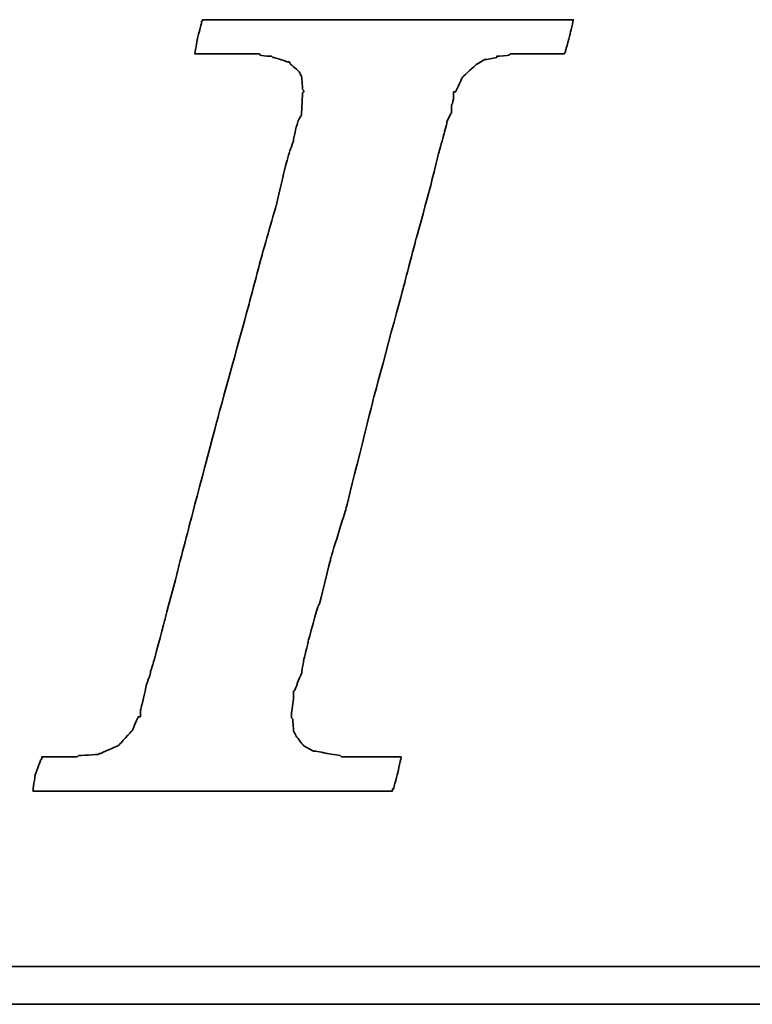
# Model space of a CAD drawing. Header units: millimetres. Extents: x 340 to 654, y 334 to 449.
# Tile 31 of 50: x 567.62 to 569.84, y 363.24 to 366.23. Entities that reach past the tile are written whole.
import ezdxf

# ---------------------------------------------------------------- set-up
doc = ezdxf.new("R2010")
doc.units = ezdxf.units.MM
doc.layers.add('DIM', color=4, linetype='Continuous')
doc.layers.add('layer 1', color=7, linetype='Continuous')

# ---------------------------------------------------------------- blocks, each defined once
blk = doc.blocks.new('TBI MOTION logo(完整正式版)')
at = {"layer": 'layer 1', "color": 22, "lineweight": 35}
for points, knots in [([(-40.59125, -7.94375), (-40.59125, -7.94375), (-40.97375, -7.94375), (-40.97375, -7.94375), (-40.97375, -7.94375), (-40.97375, -7.94375), (-41.38125, -7.94375), (-41.38125, -7.94375), (-41.38125, -7.94375), (-41.38125, -7.94375), (-41.54875, -7.94375), (-41.54875, -7.94375), (-41.54875, -7.94375), (-41.54875, -7.94375), (-41.59875, -7.94375), (-41.59875, -7.94375), (-41.59875, -7.94375), (-41.59875, -7.94375), (-41.88375, -7.94375), (-41.88375, -7.94375), (-41.88375, -7.94375), (-41.88375, -7.94375), (-41.90875, -7.91875), (-41.90875, -7.91875), (-41.90875, -7.91875), (-41.90875, -7.91875), (-42.19875, -7.87125), (-42.19875, -7.87125), (-42.19875, -7.87125), (-42.19875, -7.87125), (-42.43875, -7.82375), (-42.43875, -7.82375), (-42.43875, -7.82375), (-42.43875, -7.82375), (-42.45875, -7.82375), (-42.45875, -7.82375), (-42.45875, -7.82375), (-42.45875, -7.82375), (-42.48625, -7.82375), (-42.48625, -7.82375), (-42.48625, -7.82375), (-42.48625, -7.82375), (-42.67625, -7.72375), (-42.67625, -7.72375), (-42.67625, -7.72375), (-42.67625, -7.72375), (-42.70125, -7.70375), (-42.70125, -7.70375), (-42.70125, -7.70375), (-42.70125, -7.70375), (-42.72375, -7.67875), (-42.72375, -7.67875), (-42.72375, -7.67875), (-42.72375, -7.67875), (-42.86875, -7.48875), (-42.86875, -7.48875), (-42.86875, -7.48875), (-42.86875, -7.48875), (-42.89375, -7.43875), (-42.89375, -7.43875), (-42.89375, -7.43875), (-42.89375, -7.43875), (-42.91875, -7.38875), (-42.91875, -7.38875), (-42.91875, -7.38875), (-42.91875, -7.38875), (-42.93875, -7.12875), (-42.93875, -7.12875), (-42.93875, -7.12875), (-42.93875, -7.12875), (-42.96375, -7.10375), (-42.96375, -7.10375), (-42.96375, -7.10375), (-42.96375, -7.10375), (-42.96375, -7.05375), (-42.96375, -7.05375), (-42.96375, -7.05375), (-42.96375, -7.05375), (-42.96375, -7.00875), (-42.96375, -7.00875), (-42.96375, -7.00875), (-42.96375, -7.00875), (-42.91875, -6.69625), (-42.91875, -6.69625), (-42.91875, -6.69625), (-42.91875, -6.69625), (-42.91875, -6.62375), (-42.91875, -6.62375), (-42.91875, -6.62375), (-42.91875, -6.62375), (-42.91875, -6.59625), (-42.91875, -6.59625), (-42.91875, -6.59625), (-42.91875, -6.59625), (-42.91875, -6.57375), (-42.91875, -6.57375), (-42.91875, -6.57375), (-42.91875, -6.57375), (-42.91875, -6.52875), (-42.91875, -6.52875), (-42.91875, -6.52875), (-42.91875, -6.52875), (-42.89375, -6.50375), (-42.89375, -6.50375), (-42.89375, -6.50375), (-42.89375, -6.50375), (-42.84375, -6.38375), (-42.84375, -6.38375), (-42.84375, -6.38375), (-42.84375, -6.38375), (-42.84375, -6.35875), (-42.84375, -6.35875), (-42.84375, -6.35875), (-42.84375, -6.35875), (-42.74625, -6.14375), (-42.74625, -6.14375), (-42.74625, -6.14375), (-42.74625, -6.14375), (-42.70125, -5.85375), (-42.70125, -5.85375), (-42.70125, -5.85375), (-42.70125, -5.85375), (-42.60375, -5.47125), (-42.60375, -5.47125), (-42.60375, -5.47125), (-42.60375, -5.47125), (-42.60375, -5.44875), (-42.60375, -5.44875), (-42.60375, -5.44875), (-42.60375, -5.44875), (-42.38875, -4.67875), (-42.38875, -4.67875), (-42.38875, -4.67875), (-42.38875, -4.67875), (-42.36375, -4.65375), (-42.36375, -4.65375), (-42.36375, -4.65375), (-42.36375, -4.65375), (-42.12375, -3.69625), (-42.12375, -3.69625), (-42.12375, -3.69625), (-42.12375, -3.69625), (-42.12375, -3.67374), (-42.12375, -3.67374), (-42.12375, -3.67374), (-42.12375, -3.67374), (-41.78875, -2.59374), (-41.78875, -2.59374), (-41.78875, -2.59374), (-41.78875, -2.59374), (-41.18875, -0.19375), (-41.18875, -0.19375), (-41.18875, -0.19375), (-41.18875, -0.19375), (-40.54375, 2.20624), (-40.54375, 2.20624), (-40.54375, 2.20624), (-40.54375, 2.20624), (-40.25375, 3.30875), (-40.25375, 3.30875), (-40.25375, 3.30875), (-40.25375, 3.30875), (-39.98875, 4.27125), (-39.98875, 4.27125), (-39.98875, 4.27125), (-39.98875, 4.27125), (-39.77375, 5.13125), (-39.77375, 5.13125), (-39.77375, 5.13125), (-39.77375, 5.13125), (-39.67875, 5.47125), (-39.67875, 5.47125), (-39.67875, 5.47125), (-39.67875, 5.47125), (-39.60375, 5.75625), (-39.60375, 5.75625), (-39.60375, 5.75625), (-39.60375, 5.75625), (-39.60375, 5.78125), (-39.60375, 5.78125), (-39.60375, 5.78125), (-39.60375, 5.78125), (-39.50875, 5.97125), (-39.50875, 5.97125), (-39.50875, 5.97125), (-39.50875, 5.97125), (-39.50875, 6.13875), (-39.50875, 6.13875), (-39.50875, 6.13875), (-39.50875, 6.13875), (-39.48625, 6.16625), (-39.48625, 6.16625), (-39.48625, 6.16625), (-39.48625, 6.16625), (-39.46125, 6.28625), (-39.46125, 6.28625), (-39.46125, 6.28625), (-39.46125, 6.28625), (-39.46125, 6.42625), (-39.46125, 6.42625), (-39.46125, 6.42625), (-39.46125, 6.42625), (-39.41375, 6.42625), (-39.41375, 6.42625), (-39.41375, 6.42625), (-39.41375, 6.42625), (-39.29375, 6.69125), (-39.29375, 6.69125), (-39.29375, 6.69125), (-39.29375, 6.69125), (-39.26875, 6.74125), (-39.26875, 6.74125), (-39.26875, 6.74125), (-39.26875, 6.74125), (-39.24375, 6.76625), (-39.24375, 6.76625), (-39.24375, 6.76625), (-39.24375, 6.76625), (-38.98375, 7.00624), (-38.98375, 7.00624), (-38.98375, 7.00624), (-38.98375, 7.00624), (-38.95625, 7.02624), (-38.95625, 7.02624), (-38.95625, 7.02624), (-38.95625, 7.02624), (-38.78875, 7.12624), (-38.78875, 7.12624), (-38.78875, 7.12624), (-38.78875, 7.12624), (-38.76375, 7.12624), (-38.76375, 7.12624), (-38.76375, 7.12624), (-38.76375, 7.12624), (-38.74375, 7.12624), (-38.74375, 7.12624), (-38.74375, 7.12624), (-38.74375, 7.12624), (-38.52875, 7.17125), (-38.52875, 7.17125), (-38.52875, 7.17125), (-38.52875, 7.17125), (-38.52875, 7.19624), (-38.52875, 7.19624), (-38.52875, 7.19624), (-38.52875, 7.19624), (-38.50375, 7.19624), (-38.50375, 7.19624), (-38.50375, 7.19624), (-38.50375, 7.19624), (-38.26125, 7.21875), (-38.26125, 7.21875), (-38.26125, 7.21875), (-38.26125, 7.21875), (-38.23875, 7.24624), (-38.23875, 7.24624), (-38.23875, 7.24624), (-38.23875, 7.24624), (-38.21625, 7.24624), (-38.21625, 7.24624), (-38.21625, 7.24624), (-38.21625, 7.24624), (-38.18875, 7.24624), (-38.18875, 7.24624), (-38.18875, 7.24624), (-38.18875, 7.24624), (-37.90375, 7.24624), (-37.90375, 7.24624), (-37.90375, 7.24624), (-37.90375, 7.24624), (-37.85375, 7.24624), (-37.85375, 7.24624), (-37.85375, 7.24624), (-37.85375, 7.24624), (-37.75875, 7.24624), (-37.75875, 7.24624), (-37.75875, 7.24624), (-37.75875, 7.24624), (-37.42375, 7.24624), (-37.42375, 7.24624), (-37.42375, 7.24624), (-37.42375, 7.24624), (-37.08875, 7.24624), (-37.08875, 7.24624), (-37.08875, 7.24624), (-37.08875, 7.24624), (-37.06375, 7.24624), (-37.06375, 7.24624), (-37.06375, 7.24624), (-37.06375, 7.24624), (-37.06375, 7.26624), (-37.06375, 7.26624), (-37.06375, 7.26624), (-37.06375, 7.26624), (-37.03875, 7.29125), (-37.03875, 7.29125), (-37.03875, 7.29125), (-37.03875, 7.29125), (-37.03875, 7.31625), (-37.03875, 7.31625), (-37.03875, 7.31625), (-37.03875, 7.31625), (-36.94125, 7.67625), (-36.94125, 7.67625), (-36.94125, 7.67625), (-36.94125, 7.67625), (-36.86875, 7.98625), (-36.86875, 7.98625), (-36.86875, 7.98625), (-36.86875, 7.98625), (-36.98875, 7.98625), (-36.98875, 7.98625), (-36.98875, 7.98625), (-36.98875, 7.98625), (-37.42375, 7.98625), (-37.42375, 7.98625), (-37.42375, 7.98625), (-37.42375, 7.98625), (-37.94875, 7.98625), (-37.94875, 7.98625), (-37.94875, 7.98625), (-37.94875, 7.98625), (-38.57375, 7.98625), (-38.57375, 7.98625), (-38.57375, 7.98625), (-38.57375, 7.98625), (-39.29375, 7.98625), (-39.29375, 7.98625), (-39.29375, 7.98625), (-39.29375, 7.98625), (-40.82875, 7.98625), (-40.82875, 7.98625), (-40.82875, 7.98625), (-40.82875, 7.98625), (-42.36375, 7.98625), (-42.36375, 7.98625), (-42.36375, 7.98625), (-42.36375, 7.98625), (-43.08375, 7.98625), (-43.08375, 7.98625), (-43.08375, 7.98625), (-43.08375, 7.98625), (-43.70875, 7.98625), (-43.70875, 7.98625), (-43.70875, 7.98625), (-43.70875, 7.98625), (-44.23375, 7.98625), (-44.23375, 7.98625), (-44.23375, 7.98625), (-44.23375, 7.98625), (-44.66875, 7.98625), (-44.66875, 7.98625), (-44.66875, 7.98625), (-44.66875, 7.98625), (-44.88375, 7.98625), (-44.88375, 7.98625), (-44.88375, 7.98625), (-44.88375, 7.98625), (-44.90875, 7.94125), (-44.90875, 7.94125), (-44.90875, 7.94125), (-44.90875, 7.94125), (-44.90875, 7.91625), (-44.90875, 7.91625), (-44.90875, 7.91625), (-44.90875, 7.91625), (-45.00375, 7.55625), (-45.00375, 7.55625), (-45.00375, 7.55625), (-45.00375, 7.55625), (-45.05375, 7.24624), (-45.05375, 7.24624), (-45.05375, 7.24624), (-45.05375, 7.24624), (-44.61875, 7.24624), (-44.61875, 7.24624), (-44.61875, 7.24624), (-44.61875, 7.24624), (-44.11375, 7.24624), (-44.11375, 7.24624), (-44.11375, 7.24624), (-44.11375, 7.24624), (-43.99375, 7.24624), (-43.99375, 7.24624), (-43.99375, 7.24624), (-43.99375, 7.24624), (-43.94625, 7.24624), (-43.94625, 7.24624), (-43.94625, 7.24624), (-43.94625, 7.24624), (-43.92374, 7.24624), (-43.92374, 7.24624), (-43.92374, 7.24624), (-43.92374, 7.24624), (-43.65875, 7.24624), (-43.65875, 7.24624), (-43.65875, 7.24624), (-43.65875, 7.24624), (-43.63875, 7.21875), (-43.63875, 7.21875), (-43.63875, 7.21875), (-43.63875, 7.21875), (-43.46875, 7.19624), (-43.46875, 7.19624), (-43.46875, 7.19624), (-43.46875, 7.19624), (-43.39875, 7.19624), (-43.39875, 7.19624), (-43.39875, 7.19624), (-43.39875, 7.19624), (-43.37125, 7.17125), (-43.37125, 7.17125), (-43.37125, 7.17125), (-43.37125, 7.17125), (-43.34875, 7.17125), (-43.34875, 7.17125), (-43.34875, 7.17125), (-43.34875, 7.17125), (-43.20375, 7.12624), (-43.20375, 7.12624), (-43.20375, 7.12624), (-43.20375, 7.12624), (-43.05875, 7.07624), (-43.05875, 7.07624), (-43.05875, 7.07624), (-43.05875, 7.07624), (-43.01375, 7.07624), (-43.01375, 7.07624), (-43.01375, 7.07624), (-43.01375, 7.07624), (-42.98875, 7.02624), (-42.98875, 7.02624), (-42.98875, 7.02624), (-42.98875, 7.02624), (-42.79875, 6.86125), (-42.79875, 6.86125), (-42.79875, 6.86125), (-42.79875, 6.86125), (-42.77375, 6.81125), (-42.77375, 6.81125), (-42.77375, 6.81125), (-42.77375, 6.81125), (-42.74625, 6.76625), (-42.74625, 6.76625), (-42.74625, 6.76625), (-42.74625, 6.76625), (-42.72375, 6.47625), (-42.72375, 6.47625), (-42.72375, 6.47625), (-42.72375, 6.47625), (-42.70125, 6.45124), (-42.70125, 6.45124), (-42.70125, 6.45124), (-42.70125, 6.45124), (-42.70125, 6.42625), (-42.70125, 6.42625), (-42.70125, 6.42625), (-42.70125, 6.42625), (-42.72375, 6.40625), (-42.72375, 6.40625), (-42.72375, 6.40625), (-42.72375, 6.40625), (-42.74625, 5.97125), (-42.74625, 5.97125), (-42.74625, 5.97125), (-42.74625, 5.97125), (-42.74625, 5.94625), (-42.74625, 5.94625), (-42.74625, 5.94625), (-42.74625, 5.94625), (-42.74625, 5.92625), (-42.74625, 5.92625), (-42.74625, 5.92625), (-42.74625, 5.92625), (-42.77375, 5.87625), (-42.77375, 5.87625), (-42.77375, 5.87625), (-42.77375, 5.87625), (-42.81875, 5.80625), (-42.81875, 5.80625), (-42.81875, 5.80625), (-42.81875, 5.80625), (-42.86875, 5.63625), (-42.86875, 5.63625), (-42.86875, 5.63625), (-42.86875, 5.63625), (-42.91875, 5.39625), (-42.91875, 5.39625), (-42.91875, 5.39625), (-42.91875, 5.39625), (-42.91875, 5.37124), (-42.91875, 5.37124), (-42.91875, 5.37124), (-42.91875, 5.37124), (-43.01375, 5.10874), (-43.01375, 5.10874), (-43.01375, 5.10874), (-43.01375, 5.10874), (-43.10875, 4.77124), (-43.10875, 4.77124), (-43.10875, 4.77124), (-43.10875, 4.77124), (-43.29875, 3.95625), (-43.29875, 3.95625), (-43.29875, 3.95625), (-43.29875, 3.95625), (-43.58875, 2.95125), (-43.58875, 2.95125), (-43.58875, 2.95125), (-43.58875, 2.95125), (-43.87375, 1.87125), (-43.87375, 1.87125), (-43.87375, 1.87125), (-43.87375, 1.87125), (-44.52625, -0.50374), (-44.52625, -0.50374), (-44.52625, -0.50374), (-44.52625, -0.50374), (-45.14875, -2.85375), (-45.14875, -2.85375), (-45.14875, -2.85375), (-45.14875, -2.85375), (-45.43375, -3.95875), (-45.43375, -3.95875), (-45.43375, -3.95875), (-45.43375, -3.95875), (-45.69875, -4.96875), (-45.69875, -4.96875), (-45.69875, -4.96875), (-45.69875, -4.96875), (-45.91375, -5.78375), (-45.91375, -5.78375), (-45.91375, -5.78375), (-45.91375, -5.78375), (-46.01375, -6.11875), (-46.01375, -6.11875), (-46.01375, -6.11875), (-46.01375, -6.11875), (-46.01375, -6.14375), (-46.01375, -6.14375), (-46.01375, -6.14375), (-46.01375, -6.14375), (-46.10875, -6.40875), (-46.10875, -6.40875), (-46.10875, -6.40875), (-46.10875, -6.40875), (-46.15375, -6.64875), (-46.15375, -6.64875), (-46.15375, -6.64875), (-46.15375, -6.64875), (-46.20375, -6.83875), (-46.20375, -6.83875), (-46.20375, -6.83875), (-46.20375, -6.83875), (-46.22875, -6.93375), (-46.22875, -6.93375), (-46.22875, -6.93375), (-46.22875, -6.93375), (-46.22875, -7.07875), (-46.22875, -7.07875), (-46.22875, -7.07875), (-46.22875, -7.07875), (-46.27375, -7.07875), (-46.27375, -7.07875), (-46.27375, -7.07875), (-46.27375, -7.07875), (-46.39375, -7.34375), (-46.39375, -7.34375), (-46.39375, -7.34375), (-46.39375, -7.34375), (-46.39375, -7.36875), (-46.39375, -7.36875), (-46.39375, -7.36875), (-46.39375, -7.36875), (-46.42125, -7.38875), (-46.42125, -7.38875), (-46.42125, -7.38875), (-46.42125, -7.38875), (-46.68375, -7.67875), (-46.68375, -7.67875), (-46.68375, -7.67875), (-46.68375, -7.67875), (-46.70875, -7.70375), (-46.70875, -7.70375), (-46.70875, -7.70375), (-46.70875, -7.70375), (-46.75375, -7.72375), (-46.75375, -7.72375), (-46.75375, -7.72375), (-46.75375, -7.72375), (-47.08875, -7.87125), (-47.08875, -7.87125), (-47.08875, -7.87125), (-47.08875, -7.87125), (-47.11625, -7.87125), (-47.11625, -7.87125), (-47.11625, -7.87125), (-47.11625, -7.87125), (-47.13875, -7.89375), (-47.13875, -7.89375), (-47.13875, -7.89375), (-47.13875, -7.89375), (-47.56875, -7.91875), (-47.56875, -7.91875), (-47.56875, -7.91875), (-47.56875, -7.91875), (-47.59625, -7.94375), (-47.59625, -7.94375), (-47.59625, -7.94375), (-47.59625, -7.94375), (-47.64375, -7.94375), (-47.64375, -7.94375), (-47.64375, -7.94375), (-47.64375, -7.94375), (-47.73625, -7.94375), (-47.73625, -7.94375), (-47.73625, -7.94375), (-47.73625, -7.94375), (-48.07375, -7.94375), (-48.07375, -7.94375), (-48.07375, -7.94375), (-48.07375, -7.94375), (-48.36125, -7.94375), (-48.36125, -7.94375), (-48.36125, -7.94375), (-48.36125, -7.94375), (-48.36125, -7.96625), (-48.36125, -7.96625), (-48.36125, -7.96625), (-48.36125, -7.96625), (-48.36125, -7.99125), (-48.36125, -7.99125), (-48.36125, -7.99125), (-48.36125, -7.99125), (-48.38875, -8.01375), (-48.38875, -8.01375), (-48.38875, -8.01375), (-48.38875, -8.01375), (-48.50875, -8.34875), (-48.50875, -8.34875), (-48.50875, -8.34875), (-48.50875, -8.34875), (-48.55375, -8.68625), (-48.55375, -8.68625), (-48.55375, -8.68625), (-48.55375, -8.68625), (-48.45875, -8.68625), (-48.45875, -8.68625), (-48.45875, -8.68625), (-48.45875, -8.68625), (-48.07375, -8.68625), (-48.07375, -8.68625), (-48.07375, -8.68625), (-48.07375, -8.68625), (-47.52375, -8.68625), (-47.52375, -8.68625), (-47.52375, -8.68625), (-47.52375, -8.68625), (-46.92375, -8.68625), (-46.92375, -8.68625), (-46.92375, -8.68625), (-46.92375, -8.68625), (-46.25375, -8.68625), (-46.25375, -8.68625), (-46.25375, -8.68625), (-46.25375, -8.68625), (-46.20375, -8.68625), (-46.20375, -8.68625), (-46.20375, -8.68625), (-46.20375, -8.68625), (-44.71375, -8.68625), (-44.71375, -8.68625), (-44.71375, -8.68625), (-44.71375, -8.68625), (-43.22875, -8.68625), (-43.22875, -8.68625), (-43.22875, -8.68625), (-43.22875, -8.68625), (-42.55875, -8.68625), (-42.55875, -8.68625), (-42.55875, -8.68625), (-42.55875, -8.68625), (-42.50875, -8.68625), (-42.50875, -8.68625), (-42.50875, -8.68625), (-42.50875, -8.68625), (-41.93375, -8.68625), (-41.93375, -8.68625), (-41.93375, -8.68625), (-41.93375, -8.68625), (-41.38125, -8.68625), (-41.38125, -8.68625), (-41.38125, -8.68625), (-41.38125, -8.68625), (-40.97375, -8.68625), (-40.97375, -8.68625), (-40.97375, -8.68625), (-40.97375, -8.68625), (-40.78125, -8.68625), (-40.78125, -8.68625), (-40.78125, -8.68625), (-40.78125, -8.68625), (-40.78125, -8.63875), (-40.78125, -8.63875), (-40.78125, -8.63875), (-40.78125, -8.63875), (-40.75875, -8.63875), (-40.75875, -8.63875), (-40.75875, -8.63875), (-40.75875, -8.63875), (-40.66375, -8.27875), (-40.66375, -8.27875), (-40.66375, -8.27875), (-40.66375, -8.27875), (-40.59125, -7.94375), (-40.59125, -7.94375)], [0, 0, 0, 0, 0.00558659, 0.00558659, 0.00558659, 0.0055866, 0.01117318, 0.01117318, 0.01117318, 0.01117319, 0.01675978, 0.01675978, 0.01675978, 0.01675979, 0.02234637, 0.02234637, 0.02234637, 0.02234638, 0.02793296, 0.02793296, 0.02793296, 0.02793297, 0.03351955, 0.03351955, 0.03351955, 0.03351956, 0.03910615, 0.03910615, 0.03910615, 0.03910616, 0.04469274, 0.04469274, 0.04469274, 0.04469275, 0.05027933, 0.05027933, 0.05027933, 0.05027934, 0.05586592, 0.05586592, 0.05586592, 0.05586593, 0.06145251, 0.06145251, 0.06145251, 0.06145252, 0.06703911, 0.06703911, 0.06703911, 0.06703912, 0.0726257, 0.0726257, 0.0726257, 0.07262571, 0.07821229, 0.07821229, 0.07821229, 0.0782123, 0.08379888, 0.08379888, 0.08379888, 0.08379889, 0.08938547, 0.08938547, 0.08938547, 0.08938548, 0.09497207, 0.09497207, 0.09497207, 0.09497208, 0.10055866, 0.10055866, 0.10055866, 0.10055867, 0.10614525, 0.10614525, 0.10614525, 0.10614526, 0.11173184, 0.11173184, 0.11173184, 0.11173185, 0.11731844, 0.11731844, 0.11731844, 0.11731845, 0.12290503, 0.12290503, 0.12290503, 0.12290504, 0.12849162, 0.12849162, 0.12849162, 0.12849163, 0.13407821, 0.13407821, 0.13407821, 0.13407822, 0.1396648, 0.1396648, 0.1396648, 0.13966481, 0.1452514, 0.1452514, 0.1452514, 0.14525141, 0.15083799, 0.15083799, 0.15083799, 0.150838, 0.15642458, 0.15642458, 0.15642458, 0.15642459, 0.16201117, 0.16201117, 0.16201117, 0.16201118, 0.16759777, 0.16759777, 0.16759777, 0.16759778, 0.17318436, 0.17318436, 0.17318436, 0.17318437, 0.17877095, 0.17877095, 0.17877095, 0.17877096, 0.18435754, 0.18435754, 0.18435754, 0.18435755, 0.18994413, 0.18994413, 0.18994413, 0.18994414, 0.19553073, 0.19553073, 0.19553073, 0.19553074, 0.20111732, 0.20111732, 0.20111732, 0.20111733, 0.20670391, 0.20670391, 0.20670391, 0.20670392, 0.2122905, 0.2122905, 0.2122905, 0.21229051, 0.21787709, 0.21787709, 0.21787709, 0.2178771, 0.22346369, 0.22346369, 0.22346369, 0.2234637, 0.22905028, 0.22905028, 0.22905028, 0.22905029, 0.23463687, 0.23463687, 0.23463687, 0.23463688, 0.24022346, 0.24022346, 0.24022346, 0.24022347, 0.24581006, 0.24581006, 0.24581006, 0.24581007, 0.25139665, 0.25139665, 0.25139665, 0.25139666, 0.25698324, 0.25698324, 0.25698324, 0.25698325, 0.26256983, 0.26256983, 0.26256983, 0.26256984, 0.26815642, 0.26815642, 0.26815642, 0.26815643, 0.27374302, 0.27374302, 0.27374302, 0.27374303, 0.27932961, 0.27932961, 0.27932961, 0.27932962, 0.2849162, 0.2849162, 0.2849162, 0.28491621, 0.29050279, 0.29050279, 0.29050279, 0.2905028, 0.29608939, 0.29608939, 0.29608939, 0.2960894, 0.30167598, 0.30167598, 0.30167598, 0.30167599, 0.30726257, 0.30726257, 0.30726257, 0.30726258, 0.31284916, 0.31284916, 0.31284916, 0.31284917, 0.31843575, 0.31843575, 0.31843575, 0.31843576, 0.32402235, 0.32402235, 0.32402235, 0.32402236, 0.32960894, 0.32960894, 0.32960894, 0.32960895, 0.33519553, 0.33519553, 0.33519553, 0.33519554, 0.34078212, 0.34078212, 0.34078212, 0.34078213, 0.34636872, 0.34636872, 0.34636872, 0.34636873, 0.35195531, 0.35195531, 0.35195531, 0.35195532, 0.3575419, 0.3575419, 0.3575419, 0.35754191, 0.36312849, 0.36312849, 0.36312849, 0.3631285, 0.36871508, 0.36871508, 0.36871508, 0.36871509, 0.37430168, 0.37430168, 0.37430168, 0.37430169, 0.37988827, 0.37988827, 0.37988827, 0.37988828, 0.38547486, 0.38547486, 0.38547486, 0.38547487, 0.39106145, 0.39106145, 0.39106145, 0.39106146, 0.39664804, 0.39664804, 0.39664804, 0.39664805, 0.40223464, 0.40223464, 0.40223464, 0.40223465, 0.40782123, 0.40782123, 0.40782123, 0.40782124, 0.41340782, 0.41340782, 0.41340782, 0.41340783, 0.41899441, 0.41899441, 0.41899441, 0.41899442, 0.42458101, 0.42458101, 0.42458101, 0.42458102, 0.4301676, 0.4301676, 0.4301676, 0.43016761, 0.43575419, 0.43575419, 0.43575419, 0.4357542, 0.44134078, 0.44134078, 0.44134078, 0.44134079, 0.44692737, 0.44692737, 0.44692737, 0.44692738, 0.45251397, 0.45251397, 0.45251397, 0.45251398, 0.45810056, 0.45810056, 0.45810056, 0.45810057, 0.46368715, 0.46368715, 0.46368715, 0.46368716, 0.46927374, 0.46927374, 0.46927374, 0.46927375, 0.47486034, 0.47486034, 0.47486034, 0.47486035, 0.48044693, 0.48044693, 0.48044693, 0.48044694, 0.48603352, 0.48603352, 0.48603352, 0.48603353, 0.49162011, 0.49162011, 0.49162011, 0.49162012, 0.4972067, 0.4972067, 0.4972067, 0.49720671, 0.5027933, 0.5027933, 0.5027933, 0.50279331, 0.50837989, 0.50837989, 0.50837989, 0.5083799, 0.51396648, 0.51396648, 0.51396648, 0.51396649, 0.51955307, 0.51955307, 0.51955307, 0.51955308, 0.52513966, 0.52513966, 0.52513966, 0.52513967, 0.53072626, 0.53072626, 0.53072626, 0.53072627, 0.53631285, 0.53631285, 0.53631285, 0.53631286, 0.54189944, 0.54189944, 0.54189944, 0.54189945, 0.54748603, 0.54748603, 0.54748603, 0.54748604, 0.55307263, 0.55307263, 0.55307263, 0.55307264, 0.55865922, 0.55865922, 0.55865922, 0.55865923, 0.56424581, 0.56424581, 0.56424581, 0.56424582, 0.5698324, 0.5698324, 0.5698324, 0.56983241, 0.57541899, 0.57541899, 0.57541899, 0.575419, 0.58100559, 0.58100559, 0.58100559, 0.5810056, 0.58659218, 0.58659218, 0.58659218, 0.58659219, 0.59217877, 0.59217877, 0.59217877, 0.59217878, 0.59776536, 0.59776536, 0.59776536, 0.59776537, 0.60335196, 0.60335196, 0.60335196, 0.60335197, 0.60893855, 0.60893855, 0.60893855, 0.60893856, 0.61452514, 0.61452514, 0.61452514, 0.61452515, 0.62011173, 0.62011173, 0.62011173, 0.62011174, 0.62569832, 0.62569832, 0.62569832, 0.62569833, 0.63128492, 0.63128492, 0.63128492, 0.63128493, 0.63687151, 0.63687151, 0.63687151, 0.63687152, 0.6424581, 0.6424581, 0.6424581, 0.64245811, 0.64804469, 0.64804469, 0.64804469, 0.6480447, 0.65363128, 0.65363128, 0.65363128, 0.65363129, 0.65921788, 0.65921788, 0.65921788, 0.65921789, 0.66480447, 0.66480447, 0.66480447, 0.66480448, 0.67039106, 0.67039106, 0.67039106, 0.67039107, 0.67597765, 0.67597765, 0.67597765, 0.67597766, 0.68156425, 0.68156425, 0.68156425, 0.68156426, 0.68715084, 0.68715084, 0.68715084, 0.68715085, 0.69273743, 0.69273743, 0.69273743, 0.69273744, 0.69832402, 0.69832402, 0.69832402, 0.69832403, 0.70391061, 0.70391061, 0.70391061, 0.70391062, 0.70949721, 0.70949721, 0.70949721, 0.70949722, 0.7150838, 0.7150838, 0.7150838, 0.71508381, 0.72067039, 0.72067039, 0.72067039, 0.7206704, 0.72625698, 0.72625698, 0.72625698, 0.72625699, 0.73184358, 0.73184358, 0.73184358, 0.73184359, 0.73743017, 0.73743017, 0.73743017, 0.73743018, 0.74301676, 0.74301676, 0.74301676, 0.74301677, 0.74860335, 0.74860335, 0.74860335, 0.74860336, 0.75418994, 0.75418994, 0.75418994, 0.75418995, 0.75977654, 0.75977654, 0.75977654, 0.75977655, 0.76536313, 0.76536313, 0.76536313, 0.76536314, 0.77094972, 0.77094972, 0.77094972, 0.77094973, 0.77653631, 0.77653631, 0.77653631, 0.77653632, 0.78212291, 0.78212291, 0.78212291, 0.78212292, 0.7877095, 0.7877095, 0.7877095, 0.78770951, 0.79329609, 0.79329609, 0.79329609, 0.7932961, 0.79888268, 0.79888268, 0.79888268, 0.79888269, 0.80446927, 0.80446927, 0.80446927, 0.80446928, 0.81005587, 0.81005587, 0.81005587, 0.81005588, 0.81564246, 0.81564246, 0.81564246, 0.81564247, 0.82122905, 0.82122905, 0.82122905, 0.82122906, 0.82681564, 0.82681564, 0.82681564, 0.82681565, 0.83240223, 0.83240223, 0.83240223, 0.83240224, 0.83798883, 0.83798883, 0.83798883, 0.83798884, 0.84357542, 0.84357542, 0.84357542, 0.84357543, 0.84916201, 0.84916201, 0.84916201, 0.84916202, 0.8547486, 0.8547486, 0.8547486, 0.85474861, 0.8603352, 0.8603352, 0.8603352, 0.86033521, 0.86592179, 0.86592179, 0.86592179, 0.8659218, 0.87150838, 0.87150838, 0.87150838, 0.87150839, 0.87709497, 0.87709497, 0.87709497, 0.87709498, 0.88268156, 0.88268156, 0.88268156, 0.88268157, 0.88826816, 0.88826816, 0.88826816, 0.88826817, 0.89385475, 0.89385475, 0.89385475, 0.89385476, 0.89944134, 0.89944134, 0.89944134, 0.89944135, 0.90502793, 0.90502793, 0.90502793, 0.90502794, 0.91061453, 0.91061453, 0.91061453, 0.91061454, 0.91620112, 0.91620112, 0.91620112, 0.91620113, 0.92178771, 0.92178771, 0.92178771, 0.92178772, 0.9273743, 0.9273743, 0.9273743, 0.92737431, 0.93296089, 0.93296089, 0.93296089, 0.9329609, 0.93854749, 0.93854749, 0.93854749, 0.9385475, 0.94413408, 0.94413408, 0.94413408, 0.94413409, 0.94972067, 0.94972067, 0.94972067, 0.94972068, 0.95530726, 0.95530726, 0.95530726, 0.95530727, 0.96089385, 0.96089385, 0.96089385, 0.96089386, 0.96648045, 0.96648045, 0.96648045, 0.96648046, 0.97206704, 0.97206704, 0.97206704, 0.97206705, 0.97765363, 0.97765363, 0.97765363, 0.97765364, 0.98324022, 0.98324022, 0.98324022, 0.98324023, 0.98882682, 0.98882682, 0.98882682, 0.98882683, 0.99441341, 0.99441341, 0.99441341, 0.99441342, 1, 1, 1, 1]), ([(75.90875, -9.47875), (75.90875, -9.47875), (75.90875, -12.28625), (75.90875, -12.28625), (75.90875, -12.28625), (75.90875, -12.28625), (75.90875, -12.47875), (75.90875, -12.47875), (75.90875, -12.47875), (75.90875, -12.47875), (75.71625, -12.47875), (75.71625, -12.47875), (75.71625, -12.47875), (75.71625, -12.47875), (-88.32875, -12.47875), (-88.32875, -12.47875), (-88.32875, -12.47875), (-88.32875, -12.47875), (-88.32875, -13.29375), (-88.32875, -13.29375), (-88.32875, -13.29375), (-88.32875, -13.29375), (82.89125, -13.29375), (82.89125, -13.29375), (82.89125, -13.29375), (82.89125, -13.29375), (75.90875, -9.47875), (75.90875, -9.47875)], [0, 0, 0, 0, 0.14285714, 0.14285714, 0.14285714, 0.14285715, 0.28571429, 0.28571429, 0.28571429, 0.2857143, 0.42857143, 0.42857143, 0.42857143, 0.42857144, 0.57142857, 0.57142857, 0.57142857, 0.57142858, 0.71428571, 0.71428571, 0.71428571, 0.71428572, 0.85714286, 0.85714286, 0.85714286, 0.85714287, 1, 1, 1, 1])]:
    blk.add_open_spline(points, degree=3, knots=knots, dxfattribs=at)

msp = doc.modelspace()

# ---------------------------------------------------------------- block references
at = {"layer": 'DIM', "color": 7, "xscale": 0.1404528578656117, "yscale": 0.1404528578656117, "zscale": 0.1404528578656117}
msp.add_blockref('TBI MOTION logo(完整正式版)', (574.4796, 365.1081), dxfattribs=at)

doc.saveas('drawing.dxf')
